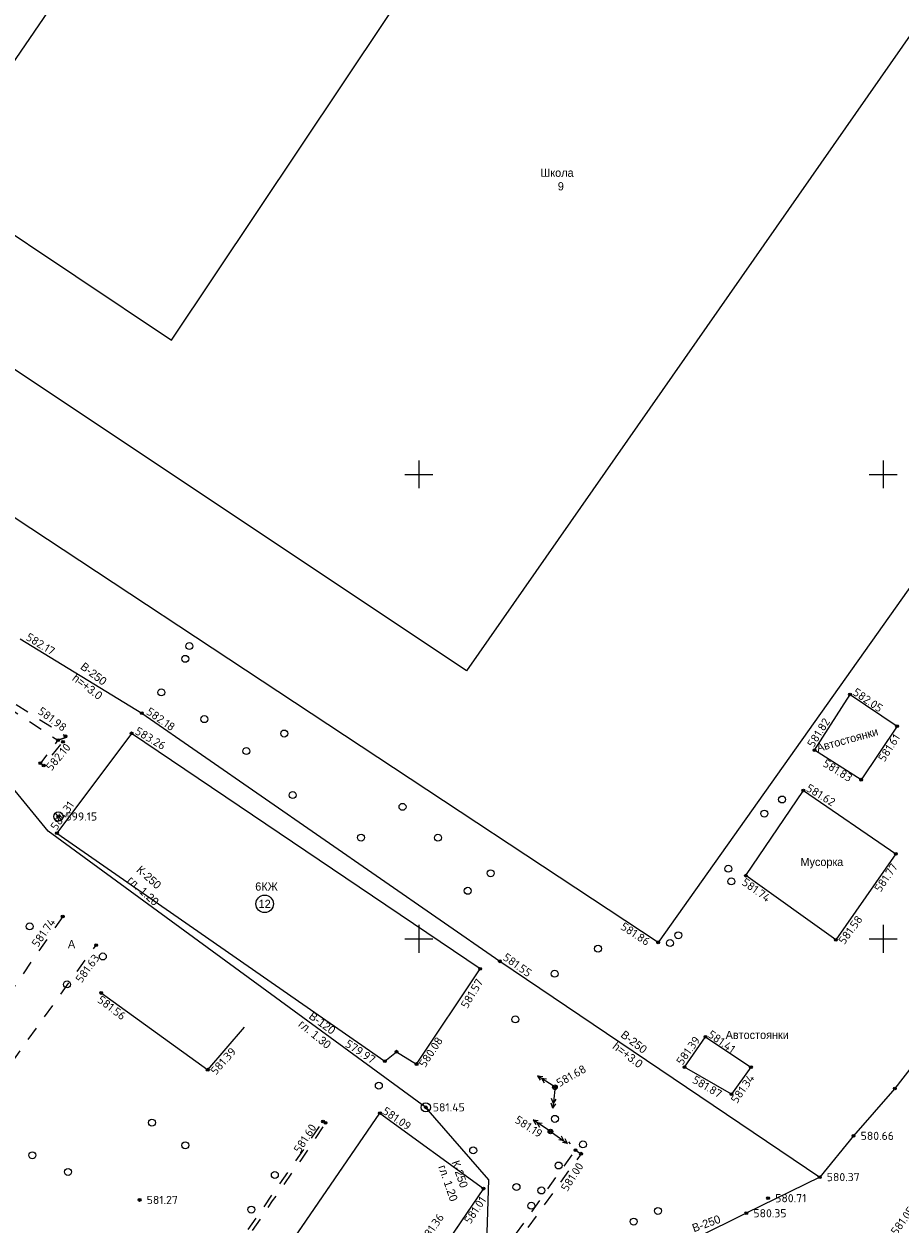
# Model space of a CAD drawing. Header units: metres. Extents: x 548732 to 549770, y 4592490 to 4594056.
# Tile 26 of 61: x 549058 to 549152, y 4593090 to 4593219. Entities that reach past the tile are written whole.
import ezdxf

# ---------------------------------------------------------------- set-up
doc = ezdxf.new("R2010")
doc.units = ezdxf.units.M
doc.header["$PDMODE"] = 32
doc.header["$PDSIZE"] = 0.3
doc.linetypes.add('Д_ТРОТ_ТРУБА', pattern=[3, 1.5, -1.5])
doc.linetypes.add('ДОРОГИ_СТРОЯЩ', pattern=[9, 8, -1])
for name, color, linetype in [('(001) Сетка', 92, 'Continuous'), ('(003) Пункты', 7, 'Continuous'), ('(007) Здания', 7, 'Continuous'), ('(011) Колодцы', 7, 'Continuous'), ('(014) Водопровод', 5, 'ИК_Водопровод -------в--------'), ('(017) Канализация', 32, 'KANALIS_K_1'), ('(022) Возд. Линии', 7, 'Continuous'), ('(025) Дорога', 7, 'Continuous'), ('(038) Деревья', 7, 'Continuous'), ('(041) Текст', 7, 'Continuous')]:
    doc.layers.add(name, color=color, linetype=linetype)
doc.layers.add('Unknown Area Type', color=7, linetype='Continuous', lineweight=0)
doc.styles.add('BM-431', font='bm431.ttf')
doc.styles.add('D-431', font='d431.ttf')
doc.styles.add('P-131', font='p131.ttf')
doc.styles.add('S', font='txtwr', dxfattribs={"oblique": 15})
doc.styles.get("Standard").update_dxf_attribs({"font": 'simplex.shx'})
doc.linetypes.add('GAZ_VOZDUSH', pattern='A,1,-2,["~",Standard,S=3,R=0,X=-1.5,Y=-1.5],-1,10', length=14)
doc.linetypes.add('KANALIS_K_1', pattern='A,1,[">",Standard,S=1.8,R=0,X=-0.9,Y=-0.9],3,-1,["К",Standard,S=1.8,R=0,X=-0.9,Y=-0.9],-1,10', length=16)
doc.linetypes.add('ИК_Водопровод -------в--------', pattern='A,9,-0.6,["В",Standard,S=1.2,R=0,X=0,Y=-0.6],-1.2', length=10.8)

# ---------------------------------------------------------------- blocks, each defined once
blk = doc.blocks.new('d')
at = {"layer": '(038) Деревья'}
blk.add_ellipse((0, 0), major_axis=(0.265, 0.265), ratio=1, start_param=5.497787, end_param=11.780972, dxfattribs=at)
blk = doc.blocks.new('strela1')
at = {"layer": '(022) Возд. Линии'}
for p, q in [((-2, 0), (-1.5, 0.25)), ((0, 0), (-2, 0)), ((-2, 0), (-1.5, -0.25)), ((-1.5, 0), (-1, 0.25)), ((-1.5, 0), (-1, -0.25))]:
    blk.add_line(p, q, dxfattribs=at)
blk = doc.blocks.new('strela2')
at = {"layer": '(022) Возд. Линии'}
for p, q in [((0, 0), (2, 0)), ((1.5, 0), (1, 0.25)), ((1.5, 0), (1, -0.25)), ((2, 0), (1.5, 0.25)), ((2, 0), (1.5, -0.25))]:
    blk.add_line(p, q, dxfattribs=at)
blk = doc.blocks.new('STOLB')
at = {"layer": '(022) Возд. Линии'}
blk.add_circle((0, 0), 0.25, dxfattribs=at)
blk = doc.blocks.new('I01171')
blk.add_line((-0.722283, 0.697501), (0.702286, -0.69785))
blk.add_circle((0, 0), 1)
at = {"color": 4, "style": 'S', "oblique": 15}
blk.add_attdef('Z', (1.616431, -1.093486), '', height=2, dxfattribs=at)

msp = doc.modelspace()

# ---------------------------------------------------------------- linework, layer by layer
at = {"layer": '(001) Сетка'}
for p, q in [((549100.2, 4593172), (549100.2, 4593169)), ((549150.2, 4593172), (549150.2, 4593169)), ((549098.7, 4593170.5), (549101.7, 4593170.5)), ((549148.7, 4593170.5), (549151.7, 4593170.5)), ((549100.2, 4593122), (549100.2, 4593119)), ((549150.2, 4593122), (549150.2, 4593119)), ((549098.7, 4593120.5), (549101.7, 4593120.5)), ((549148.7, 4593120.5), (549151.7, 4593120.5))]:
    msp.add_line(p, q, dxfattribs=at)
at = {"layer": '(003) Пункты', "color": 7}
for p in [(549146.64, 4593146.81, 582.05), (549070.38, 4593144.79, 582.18), (549069.28, 4593142.62, 583.26), (549151.7, 4593143.4, 581.61), (549061.35, 4593141.88, 581.9), (549061.89, 4593141.7, 582.1), (549062.16, 4593142.31, 581.98), (549142.81, 4593140.82, 581.82), (549059.45, 4593139.4, 581.96), (549059.81, 4593139.17, 582.15), (549147.83, 4593137.63, 581.83), (549141.61, 4593136.46, 581.62), (549061.39, 4593133.67, 599.15), (549061.24, 4593131.88, 584.31), (549151.58, 4593129.64, 581.77), (549135.41, 4593127.3, 581.74), (549061.86, 4593122.91, 581.74), (549065.46, 4593119.82, 581.63), (549125.97, 4593120.12, 581.86), (549145.11, 4593120.39, 581.58), (549108.93, 4593118.08, 581.55), (549106.8, 4593117.26, 581.57), (549065.99, 4593114.67, 581.56), (549131.08, 4593109.96, 581.41), (549097.8, 4593108.35, 580.68), (549077.47, 4593106.41, 581.39), (549096.54, 4593107.32, 579.97), (549099.97, 4593107.02, 580.08), (549128.82, 4593106.69, 581.39), (549135.97, 4593106.69, 581.34), (549114.86, 4593104.52, 581.68), (549133.88, 4593103.77, 581.87), (549151.47, 4593104.39, 581.16), (549096.02, 4593101.74, 581.09), (549100.95, 4593102.36, 581.45), (549089.89, 4593100.83, 581.6), (549090.16, 4593100.7, 581.6), (549114.38, 4593099.76, 581.19), (549147.02, 4593099.29, 580.66), (549117.08, 4593097.76, 581.13), (549117.67, 4593097.37, 581), (549143.37, 4593094.85, 580.37), (549107.18, 4593093.61, 581.01), (549070.14, 4593092.39, 581.27), (549137.81, 4593092.58, 580.71), (549135.47, 4593090.96, 580.35)]:
    msp.add_point(p, dxfattribs=at)
at = {"layer": '(007) Здания'}
for p, q in [((549033.42, 4593181.13), (549112.07, 4593295.8)), ((549125.97, 4593120.12), (549033.42, 4593181.13)), ((549155.19, 4593161.33), (549125.97, 4593120.12)), ((549142.81, 4593140.82), (549146.64, 4593146.81)), ((549146.64, 4593146.81), (549151.7, 4593143.4)), ((549151.7, 4593143.4), (549147.83, 4593137.63)), ((549069.28, 4593142.62), (549061.24, 4593131.88)), ((549106.8, 4593117.26), (549069.28, 4593142.62)), ((549147.83, 4593137.63), (549142.81, 4593140.82)), ((549135.41, 4593127.3), (549141.61, 4593136.46)), ((549141.61, 4593136.46), (549151.58, 4593129.64)), ((549061.24, 4593131.88), (549096.54, 4593107.32)), ((549151.58, 4593129.64), (549145.11, 4593120.39)), ((549145.11, 4593120.39), (549135.41, 4593127.3)), ((549099.97, 4593107.02), (549106.8, 4593117.26)), ((549128.82, 4593106.69), (549131.08, 4593109.96)), ((549131.08, 4593109.96), (549135.97, 4593106.69)), ((549096.54, 4593107.32), (549097.8, 4593108.35)), ((549097.8, 4593108.35), (549099.97, 4593107.02)), ((549133.88, 4593103.77), (549128.82, 4593106.69)), ((549135.97, 4593106.69), (549133.88, 4593103.77)), ((549068.79, 4593062.05), (549096.02, 4593101.74)), ((549096.02, 4593101.74), (549107.18, 4593093.61)), ((549107.18, 4593093.61), (549102.28, 4593086.44))]:
    msp.add_line(p, q, dxfattribs=at)
at = {"layer": '(007) Здания', "flags": 128}
msp.add_lwpolyline([(549115.23, 4593247.32), (549145.91, 4593225.75), (549149.89, 4593231.42), (549158.43, 4593225.41), (549105.33, 4593149.35), (549046.27, 4593188.7), (549052.94, 4593198.71), (549073.58, 4593184.96), (549115.23, 4593247.32)], dxfattribs=at)
at = {"layer": '(007) Здания'}
for points in [[(549151.7, 4593143.4), (549147.83, 4593137.63), (549142.81, 4593140.82), (549146.64, 4593146.81)], [(549141.61, 4593136.46), (549151.58, 4593129.64), (549145.11, 4593120.39), (549135.41, 4593127.3)], [(549128.82, 4593106.69), (549131.08, 4593109.96), (549135.97, 4593106.69), (549133.88, 4593103.77)]]:
    msp.add_lwpolyline(points, close=True, dxfattribs=at)
for points in [[(549096.54, 4593107.32), (549097.8, 4593108.35), (549099.97, 4593107.02), (549106.8, 4593117.26), (549069.28, 4593142.62)], [(549092.95, 4593072.81), (549079.92, 4593053.76), (549068.79, 4593062.05), (549096.02, 4593101.74), (549107.18, 4593093.61), (549102.28, 4593086.44)]]:
    msp.add_lwpolyline(points, dxfattribs=at)
msp.add_circle((549083.6, 4593124.26), 0.942, dxfattribs=at)
at = {"layer": '(014) Водопровод', "linetype": 'GAZ_VOZDUSH'}
for p, q in [((549057.29, 4593152.79), (549070.38, 4593144.79)), ((549070.38, 4593144.79), (549108.93, 4593118.08)), ((549108.93, 4593118.08), (549143.37, 4593094.85))]:
    msp.add_line(p, q, dxfattribs=at)
at = {"layer": '(014) Водопровод', "flags": 128}
msp.add_lwpolyline([(549149.74, 4593045.62), (549095.39, 4593068.08), (549107.46, 4593085.44), (549107.76, 4593094.57), (549100.95, 4593102.36), (549060.28, 4593132.1), (549048.79, 4593146.07), (549037.81, 4593150.89), (549032.26, 4593146.43)], dxfattribs=at)
at = {"layer": '(014) Водопровод', "linetype": 'GAZ_VOZDUSH', "flags": 128}
msp.add_lwpolyline([(549162.45, 4593118.55), (549151.47, 4593104.39), (549147.02, 4593099.29), (549143.37, 4593094.85), (549135.47, 4593090.96), (549130.03, 4593088.26), (549124.76, 4593086.02)], dxfattribs=at)
at = {"layer": '(025) Дорога', "linetype": 'Д_ТРОТ_ТРУБА'}
for p, q in [((549061.86, 4593122.91), (549034.03, 4593082.79)), ((549037.12, 4593080.45), (549065.46, 4593119.82))]:
    msp.add_line(p, q, dxfattribs=at)
at = {"layer": '(025) Дорога', "linetype": 'Д_ТРОТ_ТРУБА', "flags": 128}
for points in [[(549061.35, 4593141.88), (549062.31, 4593142.21), (549038.19, 4593157.54), (549038.27, 4593157.1)], [(549062.31, 4593142.21), (549061.33, 4593141.87), (549059.45, 4593139.4), (549059.81, 4593139.17)], [(549065.15, 4593064.63), (549064.9, 4593064.77), (549089.89, 4593100.83), (549090.16, 4593100.7), (549087.49, 4593096.67), (549084.43, 4593092.29), (549084.43, 4593092.29), (549084.43, 4593092.29), (549084.43, 4593092.29), (549084.43, 4593092.29), (549084.43, 4593092.29), (549084.43, 4593092.29), (549077.23, 4593081.65), (549077.23, 4593081.65), (549077.23, 4593081.65), (549077.23, 4593081.65), (549072.43, 4593074.82), (549069.21, 4593070.17)]]:
    msp.add_lwpolyline(points, close=True, dxfattribs=at)
msp.add_lwpolyline([(549117.08, 4593097.76), (549117.67, 4593097.37), (549107.81, 4593083.64), (549107.29, 4593083.97), (549117.08, 4593097.76), (549116.34, 4593098.64)], dxfattribs=at)
at = {"layer": 'Unknown Area Type', "linetype": 'ByBlock'}
for p, q in [((549065.99, 4593114.67), (549077.47, 4593106.41)), ((549077.47, 4593106.41), (549081.44, 4593110.99))]:
    msp.add_line(p, q, dxfattribs=at)

# ---------------------------------------------------------------- block references
at = {"layer": '(011) Колодцы', "xscale": 0.5, "yscale": 0.5, "zscale": 0.5}
for p in [(549061.39, 4593133.67), (549100.95, 4593102.36)]:
    msp.add_blockref('I01171', p, dxfattribs=at)
at = {"layer": '(022) Возд. Линии'}
for name, p, rotation in [('strela2', (549114.66, 4593104.66, 581.68), 146.7154689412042), ('strela1', (549114.84, 4593104.27, 581.68), 84.49259601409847), ('STOLB', (549114.86, 4593104.52, 581.68), 51.00522516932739), ('strela2', (549114.18, 4593099.9, 581.19), 146.7154689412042), ('STOLB', (549114.38, 4593099.76, 581.19), 51.00522516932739), ('strela1', (549114.59, 4593099.62, 581.19), 145.1910453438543)]:
    msp.add_blockref(name, p, dxfattribs=dict(at, rotation=rotation))
at = {"layer": '(038) Деревья', "linetype": 'Continuous'}
for p in [(549075.5, 4593152.01), (549075.05, 4593150.64), (549072.47, 4593147.03), (549077.11, 4593144.15), (549085.71, 4593142.6), (549081.64, 4593140.71), (549086.63, 4593135.98), (549098.45, 4593134.71), (549139.32, 4593135.5), (549137.42, 4593133.98), (549093.99, 4593131.4), (549102.26, 4593131.38), (549133.53, 4593128.05), (549107.93, 4593127.56), (549105.47, 4593125.67), (549133.85, 4593126.68), (549058.3, 4593121.84), (549128.14, 4593120.88), (549119.5, 4593119.44), (549127.26, 4593120.04), (549066.18, 4593118.6), (549114.82, 4593116.74), (549062.33, 4593115.59), (549110.61, 4593111.83), (549095.9, 4593104.68), (549114.86, 4593101.12), (549071.46, 4593100.71), (549117.87, 4593098.37), (549058.59, 4593097.2), (549075.06, 4593098.27), (549106.06, 4593097.72), (549115.26, 4593096.1), (549062.43, 4593095.41), (549084.7, 4593095.08), (549110.72, 4593093.78), (549113.41, 4593093.41), (549082.17, 4593091.35), (549112.31, 4593091.77), (549125.95, 4593091.21), (549123.35, 4593090.06)]:
    msp.add_blockref('d', p, dxfattribs=at)

# ---------------------------------------------------------------- texts
at = {"layer": '(003) Пункты', "color": 7}
for s, rotation, p in [('582.17', 328.312, (549057.81, 4593152.74, 582.17)), ('582.05', 325.5543, (549146.85, 4593146.84, 582.05)), ('581.98', 323.1702, (549059.1, 4593144.82, 581.98)), ('582.18', 325.0088, (549070.77, 4593144.76, 582.18)), ('581.82', 57.5082, (549142.7, 4593141.02, 581.82)), ('583.26', 329.3483, (549069.55, 4593142.61, 583.26)), ('581.61', 56.901, (549150.34, 4593139.48, 581.61)), ('582.10', 50.0141, (549060.64, 4593138.51, 582.1)), ('581.83', 328.1509, (549143.62, 4593139.15, 581.83)), ('581.62', 328.6604, (549141.82, 4593136.48, 581.62)), ('584.31', 55.0129, (549061.19, 4593132.1, 584.31)), ('581.77', 55.7755, (549149.92, 4593125.45, 581.77)), ('581.74', 324.0761, (549134.9, 4593126.4, 581.74)), ('581.74', 54.8706, (549059.17, 4593119.52, 1163.37)), ('581.86', 326.5602, (549121.85, 4593121.6, 581.86)), ('581.58', 53.6814, (549146.02, 4593119.82, 581.58)), ('581.63', 53.8013, (549063.88, 4593115.68, 581.63)), ('581.55', 324.6233, (549109.17, 4593118.31, 581.55)), ('581.57', 59.3006, (549105.43, 4593112.93, 581.57)), ('581.56', 322.7598, (549065.51, 4593113.76, 581.56)), ('581.41', 324.9054, (549131.24, 4593110, 581.41)), ('579.97', 326.6281, (549092.18, 4593108.97, 579.97)), ('580.08', 56.5023, (549100.88, 4593106.57, 580.08)), ('581.39', 54.4035, (549128.58, 4593106.83, 581.39)), ('581.39', 48.1739, (549078.34, 4593105.77)), ('581.68', 29.647, (549115.34, 4593104.52, 581.68)), ('581.87', 329.2199, (549129.57, 4593105.07, 581.87)), ('581.34', 55.1333, (549134.46, 4593102.71, 581.34)), ('581.09', 325.6798, (549096.19, 4593101.75, 581.09)), ('581.19', 326.9671, (549110.45, 4593100.79)), ('581.60', 57.2634, (549087.41, 4593097.36, 581.6)), ('581.00', 57.3105, (549116.19, 4593093.23, 581)), ('581.01', 56.2743, (549105.75, 4593089.73)), ('581.36', 55.0231, (549101.03, 4593087.75, 581.36)), ('581.05', 54.1829, (549151.67, 4593088.53, 581.04))]:
    msp.add_text(s, height=0.88, rotation=rotation, dxfattribs=at).set_placement(p)
for s, p in [('599.15', (549062.15, 4593133.23, 599.15)), ('581.45', (549101.71, 4593101.92, 581.45)), ('580.66', (549147.78, 4593098.85, 580.66)), ('580.37', (549144.13, 4593094.41, 580.37)), ('581.27', (549070.9, 4593091.95, 581.27)), ('580.71', (549138.58, 4593092.14, 580.71)), ('580.35', (549136.23, 4593090.52, 580.35))]:
    msp.add_text(s, height=0.88, dxfattribs=at).set_placement(p)
at = {"layer": '(007) Здания', "style": 'P-131'}
for s, p in [('Школа ', (549113.29, 4593202.53)), ('9', (549115.17, 4593201.07)), ('6КЖ', (549082.59, 4593125.69)), ('12', (549082.95, 4593123.82))]:
    msp.add_text(s, height=0.88, dxfattribs=at).set_placement(p)
at = {"layer": '(014) Водопровод', "color": 0, "linetype": 'Continuous', "style": 'D-431'}
for s, rotation, p in [('В-250', 322.3252, (549063.68, 4593149.64)), ('h=+3.0', 322.5489, (549062.8, 4593148.4)), ('В-120', 323.8627, (549088.28, 4593112)), ('гл. 1.30', 320.781, (549087.15, 4593111.16)), ('В-250', 322.3252, (549121.86, 4593110.01)), ('h=+3.0', 322.5489, (549120.98, 4593108.76)), ('В-250', 19.897, (549129.83, 4593088.91))]:
    msp.add_text(s, height=0.88, rotation=rotation, dxfattribs=at).set_placement(p)
at = {"layer": '(017) Канализация', "color": 0, "linetype": 'Continuous', "style": 'D-431'}
for s, rotation, p in [('К-250', 317.9534, (549069.73, 4593127.81)), ('гл. 1.20', 317.9534, (549068.72, 4593126.69)), ('К-250', 288.9576, (549103.72, 4593096.46)), ('гл. 1.20', 288.9576, (549102.29, 4593095.97))]:
    msp.add_text(s, height=0.875, rotation=rotation, dxfattribs=at).set_placement(p)
at = {"layer": '(025) Дорога', "linetype": 'ДОРОГИ_СТРОЯЩ', "style": 'BM-431'}
msp.add_text('A', height=0.875, dxfattribs=at).set_placement((549062.42, 4593119.49))
at = {"layer": '(041) Текст', "lineweight": 0, "style": 'BM-431'}
msp.add_text('Автостоянки', height=0.875, rotation=15.6042, dxfattribs=at).set_placement((549143.18, 4593140.61))
for s, p in [('Мусорка', (549141.3, 4593128.34)), ('Автостоянки', (549133.24, 4593109.72, -583.79))]:
    msp.add_text(s, height=0.875, dxfattribs=at).set_placement(p)

doc.saveas('drawing.dxf')
